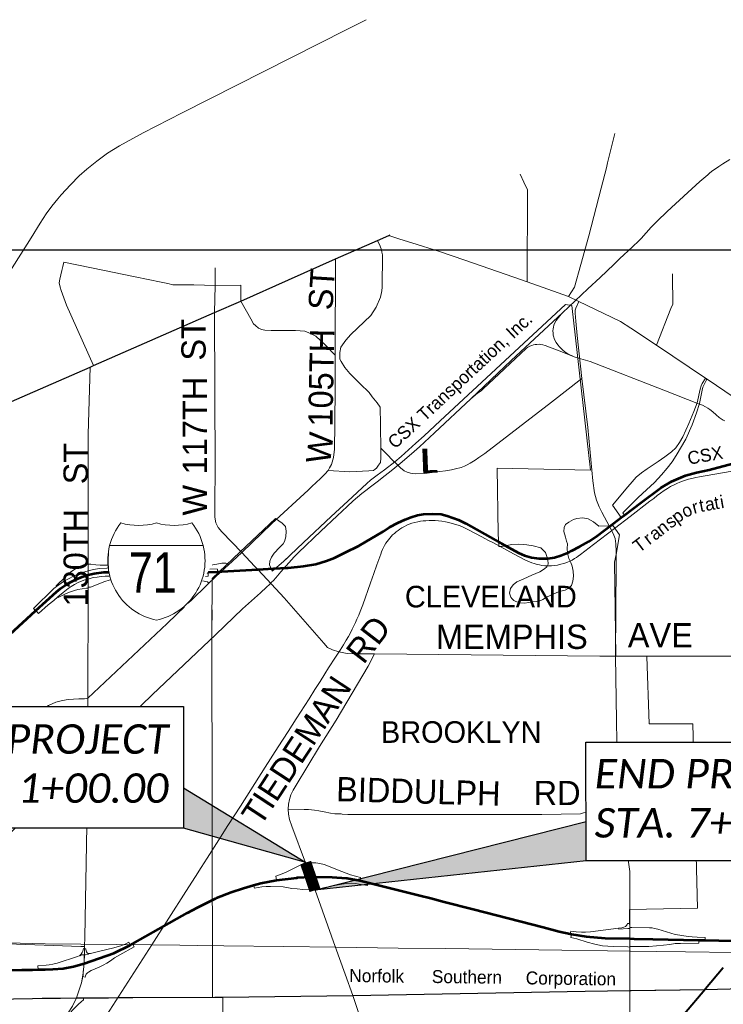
# Model space of a CAD drawing. Header units: feet. Extents: x 92 to 141.3, y -5 to 23.6.
# Tile 3 of 256: x 95.2 to 98.5, y 5.7 to 10.4. Entities that reach past the tile are written whole.
import ezdxf
from ezdxf.enums import TextEntityAlignment as Align

# ---------------------------------------------------------------- set-up
doc = ezdxf.new("R2010")
doc.units = ezdxf.units.FT
doc.header["$MEASUREMENT"] = 0
doc.set_wipeout_variables(frame=1)
doc.linetypes.add('CUY - Design$0$DGN1', pattern=[2231.760665, 0, -2231.760665])
doc.linetypes.add('CUY - Design$0$DGN3', pattern=[4463.52133, 2975.680887, -1487.840443])
doc.layers.add('0_Mview', color=7, linetype='Continuous', plot=False)
for name, color, linetype, lineweight in [('CUY - Design$0$GM_X_City_Street', 7, 'Continuous', 0), ('CUY - Design$0$GM_X_Corporation', 7, 'CUY - Design$0$DGN1', 13), ('CUY - Design$0$GM_X_Corporation_Text', 7, 'Continuous', 13), ('CUY - Design$0$GM_X_Interchange_Ramps', 1, 'Continuous', 13), ('CUY - Design$0$GM_X_Interstate_Route', 1, 'Continuous', 53), ('CUY - Design$0$GM_X_Rail_Line', 7, 'Continuous', 13), ('CUY - Design$0$GM_X_Rail_Line_Text', 7, 'Continuous', 0), ('CUY - Design$0$GM_X_State_Route', 1, 'Continuous', 30), ('CUY - Design$0$GM_X_US_Route', 1, 'Continuous', 40)]:
    doc.layers.add(name, color=color, linetype=linetype, lineweight=lineweight)
doc.layers.add('CUY - Design$0$GM_X_Interstate_Location', color=7, linetype='Continuous', lineweight=13, plot=False)
doc.layers.add('CUY - Design$0$GM_X_State_Location', color=7, linetype='Continuous', lineweight=13, plot=False)
for name, color, linetype in [('GM_X_City_Street', 251, 'Continuous'), ('SH_Data', 7, 'Continuous'), ('SH_Text', 7, 'Continuous'), ('TX_P_20', 7, 'Continuous'), ('TX_X_20', 7, 'Continuous')]:
    doc.layers.add(name, color=color, linetype=linetype)
doc.styles.add('CUY - Design$0$Styledgn000', font='dgn000.shx')
doc.styles.add('CUY - Design$0$Styledgn030', font='dgn030.shx')
doc.styles.add('P_Slanted_Normal', font='calibrii.ttf', dxfattribs={"height": 0.14})

msp = doc.modelspace()

# ---------------------------------------------------------------- hatches: boundary and pattern name
at = {"layer": 'SH_Text'}
h = msp.add_hatch(color=256, dxfattribs=at)
h.dxf.hatch_style = 1
h.paths.add_polyline_path([(95.9405, 6.7275), (96.5223, 6.3712), (95.9405, 6.5343)])
h = msp.add_hatch(color=256, dxfattribs=at)
h.dxf.hatch_style = 1
h.paths.add_polyline_path([(97.8563, 6.3801), (96.5666, 6.2394), (97.8563, 6.5673)])

# ---------------------------------------------------------------- linework, layer by layer
at = {"layer": '0_Mview', "color": 2}
msp.add_lwpolyline([(93.1671, 9.2858), (100.1616, 9.2858), (100.1616, 3.1651), (93.1671, 3.1651)], close=True, dxfattribs=at)
at = {"layer": 'CUY - Design$0$GM_X_City_Street', "flags": 128}
for points in [[(97.7721, 9.0643), (97.8012, 9.1082), (97.8311, 9.2163), (97.8688, 9.3534), (97.9285, 9.5798), (97.9532, 9.6758), (97.959, 9.6996), (97.9928, 9.8398)], [(97.5764, 9.1349), (97.578, 9.5716), (97.5595, 9.6089), (97.5432, 9.6457)], [(96.6846, 8.7778), (96.6841, 8.7973), (96.6901, 8.8238), (96.7132, 8.8571), (96.7366, 8.8836), (96.8327, 8.9734), (96.8574, 9.0136), (96.8779, 9.061), (96.8845, 9.0915), (96.8867, 9.109), (96.8871, 9.2619), (96.8849, 9.2753), (96.8832, 9.286), (96.8765, 9.3037), (96.8638, 9.3313)], [(96.918, 9.3552), (96.9374, 9.3479), (96.971, 9.3366), (97.0276, 9.3197), (97.1597, 9.2778), (97.2799, 9.2376), (97.5123, 9.1567), (97.5764, 9.1349), (97.7721, 9.0643)], [(95.3596, 9.0926), (95.3593, 9.0936), (95.3536, 9.1095), (95.35, 9.1301), (95.3525, 9.1466), (95.3568, 9.168), (95.3614, 9.1886), (95.3672, 9.2071), (95.3709, 9.2284)], [(95.3709, 9.2284), (95.5026, 9.2016), (95.7114, 9.1575), (95.8355, 9.1319), (95.8663, 9.126), (95.891, 9.1197), (95.9897, 9.1193), (96.0916, 9.1174)], [(96.6631, 8.7854), (96.6649, 9.2443)], [(96.0889, 8.989), (96.0916, 9.1174), (96.0911, 9.2003)], [(98.1914, 8.8332), (98.2599, 9.0067), (98.269, 9.0278), (98.2682, 9.1633), (98.2684, 9.172)], [(95.5131, 8.736), (95.3844, 9.0236), (95.3596, 9.0926)], [(96.0916, 9.1174), (96.2139, 9.1189), (96.2139, 9.1156)], [(96.2139, 9.1156), (96.213, 9.0423)], [(96.213, 9.0423), (96.2607, 8.9581), (96.2748, 8.9349), (96.2835, 8.9269), (96.2983, 8.9143), (96.3023, 8.9122)], [(97.7721, 9.0643), (97.7721, 9.0643), (97.8214, 9.0414), (97.898, 9.0045)], [(97.9995, 7.7948), (97.9999, 7.8506), (97.9983, 7.8873), (97.9941, 7.9131), (97.985, 7.9372), (97.9683, 7.9705), (97.932, 8.0377), (97.9192, 8.0637), (97.9055, 8.096), (97.8962, 8.1304), (97.8892, 8.1873), (97.8645, 8.4412), (97.8366, 8.675), (97.8142, 8.8794), (97.8074, 8.9474), (97.805, 8.9856), (97.805, 8.9991), (97.807, 9.0083), (97.8214, 9.0414)], [(97.898, 9.0045), (98.0198, 8.9457), (98.0693, 8.9136), (98.1914, 8.8332), (98.4248, 8.6765), (98.4323, 8.6715), (98.7291, 8.4695), (98.755, 8.4554), (98.7779, 8.4466), (98.8632, 8.4196)], [(96.218, 7.8458), (96.1234, 7.9446), (96.1054, 7.9656), (96.0945, 7.9873), (96.0904, 8.0147), (96.0904, 8.0845), (96.0912, 8.2437), (96.0889, 8.989)], [(96.3023, 8.9122), (96.3115, 8.9075), (96.3283, 8.9041), (96.3586, 8.9021), (96.4181, 8.903), (96.4745, 8.9026), (96.5189, 8.8994), (96.5378, 8.8917), (96.571, 8.8758), (96.6151, 8.8346), (96.6631, 8.7854)], [(96.6609, 8.4574), (96.6628, 8.6332), (96.6631, 8.7854)], [(96.8782, 8.4547), (96.8765, 8.5372), (96.8629, 8.5593), (96.8392, 8.587), (96.8245, 8.6081), (96.7823, 8.6487), (96.7324, 8.6979), (96.7089, 8.7268), (96.6905, 8.755), (96.6854, 8.7661), (96.6846, 8.7777), (96.6846, 8.7778)], [(95.4879, 7.7409), (95.4879, 7.7596), (95.4879, 7.7918), (95.488, 8.409), (95.4962, 8.7287)], [(97.6912, 8.5623), (97.8366, 8.675)], [(96.956, 8.2668), (96.9741, 8.249), (96.9908, 8.2356), (97.0049, 8.2284), (97.0218, 8.2232), (97.0427, 8.2203), (97.0872, 8.2228), (97.1609, 8.232), (97.1872, 8.2355), (97.2162, 8.2397), (97.2347, 8.2441), (97.2618, 8.2503), (97.2781, 8.2576), (97.2899, 8.2639), (97.3055, 8.2716), (97.3287, 8.286), (97.3466, 8.2977), (97.3751, 8.3172), (97.6912, 8.5623)], [(96.6361, 8.2496), (96.6444, 8.2647), (96.6541, 8.2992), (96.6596, 8.3376), (96.6609, 8.4574)], [(96.8791, 8.3589), (96.8788, 8.4286), (96.8783, 8.4514), (96.8782, 8.4547)], [(96.8588, 8.2477), (96.8598, 8.2485), (96.8689, 8.2616), (96.8776, 8.2748), (96.8793, 8.295), (96.8791, 8.3429), (96.8791, 8.3536), (96.8791, 8.3589)], [(96.8791, 8.3429), (96.91, 8.3129), (96.9361, 8.2862), (96.9551, 8.2676), (96.956, 8.2668)], [(96.5334, 8.1437), (96.5513, 8.1603), (96.5932, 8.1992), (96.613, 8.2198), (96.6286, 8.2359), (96.6361, 8.2496)], [(96.6286, 8.2359), (96.7328, 8.2309), (96.8227, 8.235), (96.8457, 8.237), (96.8523, 8.2424), (96.8588, 8.2477)], [(96.218, 7.8458), (96.3607, 7.9839), (96.5334, 8.1437)], [(96.12, 7.7557), (96.1543, 7.7873), (96.1941, 7.8239)], [(96.1941, 7.8239), (96.218, 7.8458)], [(96.218, 7.8458), (96.2788, 7.7821)], [(96.2788, 7.7821), (96.2943, 7.7658), (96.3165, 7.7419)], [(98.0641, 6.0091), (98.0641, 6.0097), (98.0642, 6.0575), (98.0642, 6.062), (98.0643, 6.0812), (98.065, 6.3287), (98.0571, 6.3841), (98.0342, 6.4706), (98.013, 6.5559), (98.0095, 6.5752), (98.0077, 6.6058), (98.0072, 6.6399), (97.9967, 7.3528), (97.9995, 7.7948)], [(95.4816, 6.6598), (95.4852, 7.1539), (95.4877, 7.6768), (95.4877, 7.6821), (95.4879, 7.7203), (95.4879, 7.7409)], [(96.0867, 7.7238), (96.12, 7.7557)], [(96.3165, 7.7419), (96.339, 7.7177)], [(96.0375, 7.6767), (96.0617, 7.6999), (96.0867, 7.7238)], [(96.339, 7.7177), (96.4193, 7.6314), (96.6089, 7.4147), (96.626, 7.3951), (96.6498, 7.3835), (96.6802, 7.3735), (96.7197, 7.366), (96.7638, 7.3641), (96.85, 7.3645), (97.9212, 7.3538), (97.9217, 7.3538)], [(95.4852, 7.1539), (95.8629, 7.5093), (96.0375, 7.6767)], [(96.7097, 5.8406), (96.663, 5.9721), (96.5673, 6.2399), (96.5655, 6.2449), (96.5448, 6.3029), (96.5238, 6.3651), (96.5221, 6.3701), (96.4561, 6.5443), (96.445, 6.577), (96.4402, 6.6013), (96.4395, 6.6256), (96.4408, 6.6485), (96.445, 6.6711), (96.4524, 6.6933), (96.4624, 6.7155), (96.4772, 6.7391), (96.5887, 6.9241), (96.6673, 7.0489), (96.8199, 7.3059), (96.85, 7.3645)], [(97.9217, 7.3538), (97.9967, 7.3528)], [(97.9967, 7.3528), (98.0829, 7.3528), (98.0829, 7.3528)], [(98.0829, 7.3528), (98.6753, 7.353), (98.8549, 7.3531)], [(94.9582, 6.8495), (94.9714, 6.851), (94.9949, 6.858), (95.0142, 6.8664), (95.0374, 6.8801), (95.063, 6.8958), (95.0764, 6.9047), (95.0914, 6.9162), (95.1018, 6.9256), (95.1212, 6.9474), (95.1423, 6.9716), (95.1589, 6.9946), (95.1775, 7.0172), (95.1919, 7.0334), (95.2195, 7.0592), (95.2614, 7.0946), (95.2994, 7.1189), (95.3332, 7.1338), (95.3653, 7.1423), (95.3916, 7.1466), (95.4436, 7.1501), (95.4702, 7.1509), (95.4852, 7.1539)], [(95.4704, 5.9725), (95.4717, 6.0161), (95.4808, 6.5459), (95.4816, 6.6598)], [(96.4395, 6.6256), (96.5149, 6.6242)], [(96.5149, 6.6242), (96.5355, 6.6238), (96.5646, 6.6206), (96.5846, 6.6175), (96.6102, 6.6124), (96.6403, 6.6058), (96.6613, 6.604), (96.6907, 6.6026), (96.6965, 6.6022)], [(96.6965, 6.6022), (96.7222, 6.6008), (96.8443, 6.6003), (96.9907, 6.5994), (97.1634, 6.6003), (97.6459, 6.6004), (97.8299, 6.6039), (97.8697, 6.6157), (97.9001, 6.626), (97.9315, 6.633), (97.9595, 6.6359), (98.0072, 6.6399)], [(98.0072, 6.6399), (98.2737, 6.6436), (98.3857, 6.6436)], [(98.3857, 6.6436), (98.4488, 6.6436), (98.5932, 6.6379), (98.617, 6.6353), (98.6336, 6.627), (98.6452, 6.6212), (98.6633, 6.6209), (98.9025, 6.6193), (99.1478, 6.6176)], [(98.0641, 5.9043), (98.0641, 5.9696), (98.0641, 5.9728), (98.0641, 6.0091)], [(95.4682, 5.898), (95.4692, 5.9329), (95.4701, 5.9617), (95.4704, 5.9725)], [(98.0642, 5.7629), (98.0641, 5.9043)], [(95.4643, 5.8516), (95.4654, 5.8632)], [(95.4654, 5.8632), (95.468, 5.8916), (95.4682, 5.898)], [(95.4312, 5.728), (95.4553, 5.7995), (95.4613, 5.8286), (95.463, 5.8372), (95.4643, 5.8516)], [(96.746, 5.7382), (96.7097, 5.8406)], [(98.0654, 5.3485), (98.0642, 5.7629)], [(95.3779, 5.6399), (95.3925, 5.656), (95.4129, 5.6881), (95.4312, 5.728)], [(96.1265, 5.4387), (96.1285, 5.7309)], [(96.7489, 4.7239), (96.7446, 4.8581), (96.7427, 4.947), (96.7498, 4.981), (96.8027, 5.1126), (96.8126, 5.1416), (96.8191, 5.1659), (96.8208, 5.1894), (96.8197, 5.24), (96.8127, 5.4751), (96.8084, 5.5245), (96.7869, 5.6205), (96.746, 5.7382)]]:
    msp.add_lwpolyline(points, dxfattribs=at)
at = {"layer": 'CUY - Design$0$GM_X_Corporation', "linetype": 'CUY - Design$0$DGN3', "flags": 128}
msp.add_lwpolyline([(101.2626, 6.2855), (101.2668, 6.1065), (101.1158, 6.0573), (101.2438, 5.9839), (101.0823, 5.9219), (100.9523, 5.8706), (100.8864, 5.8485), (100.8203, 5.8458), (100.2812, 5.8266), (99.4306, 5.7932), (98.7228, 5.7751), (98.4213, 5.7681), (98.0642, 5.7629), (98.0647, 6.0019), (98.0626, 6.1473), (98.3867, 6.1537), (98.3641, 7.0307), (98.1566, 7.0314), (98.1452, 7.351), (97.9981, 7.3528), (97.9919, 7.8012), (97.9989, 7.8368), (98.0147, 7.9302), (97.9846, 7.9732), (97.9175, 7.9725), (97.8917, 7.992), (97.8656, 8.0066), (97.8396, 8.0117), (97.8121, 8.0081), (97.7965, 8.0038), (97.7736, 7.9908), (97.7585, 7.9799), (97.7516, 7.9654), (97.7502, 7.9468), (97.7579, 7.9197), (97.7626, 7.8999), (97.7673, 7.8876), (97.7663, 7.8657), (97.7682, 7.8434), (97.7747, 7.8179), (97.7831, 7.7982), (97.7895, 7.7809), (97.7947, 7.7575), (97.7962, 7.7336), (97.7936, 7.7108), (97.7868, 7.6893), (97.7742, 7.6768), (97.7562, 7.6671), (97.736, 7.6624), (97.7168, 7.6564), (97.7004, 7.648), (97.6688, 7.634), (97.65, 7.6235), (97.6336, 7.6151), (97.6209, 7.6133), (97.6032, 7.6119), (97.5831, 7.6079), (97.5654, 7.6057), (97.5406, 7.6075), (97.5229, 7.6131), (97.5133, 7.6183), (97.5038, 7.6269), (97.4988, 7.6343), (97.4971, 7.6388), (97.4919, 7.6532), (97.4971, 7.6747), (97.51, 7.693), (97.5268, 7.7064), (97.5608, 7.7216), (97.5981, 7.7385), (97.6366, 7.755), (97.6587, 7.7692), (97.6693, 7.7776), (97.6761, 7.7917), (97.6742, 7.8131), (97.6627, 7.8473), (97.6419, 7.8685), (97.6052, 7.878), (97.5742, 7.8822), (97.5569, 7.8853), (97.533, 7.8859), (97.5038, 7.884), (97.4799, 7.8804), (97.4553, 7.8752), (97.4413, 7.8755), (97.4385, 7.9369), (97.4334, 8.248), (97.8771, 8.239), (97.7889, 9.0212), (97.7592, 9.0267), (97.1616, 8.4735), (97.086, 8.4019), (97.0471, 8.3673), (97.0123, 8.3353), (96.9763, 8.3032), (96.9471, 8.2774), (96.8972, 8.2397), (96.8627, 8.2151), (96.8306, 8.1906), (96.8132, 8.1749), (96.7222, 8.0906), (96.6433, 8.0173), (96.5114, 7.8938), (96.4164, 7.8036), (96.3621, 7.7572), (96.3495, 7.7878), (96.3513, 7.8048), (96.3604, 7.8244), (96.3728, 7.8432), (96.3978, 7.8696), (96.4151, 7.8881), (96.4211, 7.899), (96.4277, 7.9214), (96.43, 7.9478), (96.4267, 7.9696), (96.4108, 7.9866), (96.379, 8.0079), (96.2083, 7.8477), (96.0773, 7.723), (96.0764, 7.4744), (96.0786, 5.7308), (95.6277, 5.7288), (95.5201, 5.728), (95.4312, 5.728), (95.4553, 5.7995), (95.4638, 5.8473), (95.468, 5.8916), (95.4704, 5.972), (95.4529, 5.9726), (94.8602, 5.9933), (94.8137, 5.995), (94.7826, 5.9947), (94.7573, 5.9933), (94.7386, 5.9915), (94.7161, 5.9886), (94.6848, 5.9829), (94.6653, 5.9785), (94.6492, 5.9743), (94.6261, 5.9674), (94.598, 5.9575), (94.5735, 5.9475), (94.5479, 5.9357), (94.5202, 5.921), (94.4949, 5.9059), (94.4718, 5.8904), (94.4057, 5.8252), (94.3185, 5.8253), (94.3149, 5.8321), (94.0774, 5.8356), (94.0591, 5.8219), (93.5586, 5.8358), (93.4125, 5.8255), (93.1276, 5.8393), (92.996, 5.8325), (92.9568, 5.7612)], dxfattribs=at)
at = {"layer": 'CUY - Design$0$GM_X_Corporation', "flags": 128}
for points in [[(96.3621, 7.7572), (96.4164, 7.8036), (96.5114, 7.8938), (96.6433, 8.0173), (96.7222, 8.0906), (96.8132, 8.1749), (96.8306, 8.1906), (96.8627, 8.2151), (96.8972, 8.2397), (96.9471, 8.2774), (96.9763, 8.3032), (97.0123, 8.3353), (97.0471, 8.3673), (97.086, 8.4019), (97.1616, 8.4735), (97.7592, 9.0267), (97.7889, 9.0212), (97.8771, 8.239), (97.4334, 8.248), (97.4385, 7.9369), (97.4413, 7.8755), (97.4553, 7.8752), (97.4799, 7.8804), (97.5038, 7.884), (97.533, 7.8859), (97.5569, 7.8853), (97.5742, 7.8822), (97.6052, 7.878), (97.6419, 7.8685), (97.6627, 7.8473), (97.6742, 7.8131), (97.6761, 7.7917), (97.6693, 7.7776), (97.6587, 7.7692), (97.6366, 7.755), (97.5981, 7.7385), (97.5608, 7.7216), (97.5268, 7.7064), (97.51, 7.693), (97.4971, 7.6747), (97.4919, 7.6532), (97.4971, 7.6388), (97.4988, 7.6343), (97.5038, 7.6269), (97.5133, 7.6183), (97.5229, 7.6131), (97.5406, 7.6075), (97.5654, 7.6057), (97.5831, 7.6079), (97.6032, 7.6119), (97.6209, 7.6133), (97.6336, 7.6151), (97.65, 7.6235), (97.6688, 7.634), (97.7004, 7.648), (97.7168, 7.6564), (97.736, 7.6624), (97.7562, 7.6671), (97.7742, 7.6768), (97.7868, 7.6893), (97.7936, 7.7108), (97.7962, 7.7336), (97.7947, 7.7575), (97.7895, 7.7809), (97.7831, 7.7982), (97.7747, 7.8179), (97.7682, 7.8434), (97.7663, 7.8657), (97.7673, 7.8876), (97.7626, 7.8999), (97.7579, 7.9197), (97.7502, 7.9468), (97.7516, 7.9654), (97.7585, 7.9799), (97.7736, 7.9908), (97.7965, 8.0038), (97.8121, 8.0081), (97.8396, 8.0117), (97.8656, 8.0066), (97.8917, 7.992), (97.9175, 7.9725), (97.9846, 7.9732), (98.0147, 7.9302), (97.9989, 7.8368), (97.9919, 7.8012), (97.9981, 7.3528), (98.1452, 7.351), (98.1566, 7.0314), (98.3641, 7.0307), (98.3867, 6.1537), (98.0626, 6.1473), (98.0647, 6.0019), (98.0642, 5.7629), (96.746, 5.7382), (96.1285, 5.7309), (96.0786, 5.7308), (96.0764, 7.4744), (96.3621, 7.7572)], [(96.0764, 7.4744), (96.0773, 7.723), (96.2083, 7.8477), (96.379, 8.0079), (96.4108, 7.9866), (96.4267, 7.9696), (96.43, 7.9478), (96.4277, 7.9214), (96.4211, 7.899), (96.4151, 7.8881), (96.3978, 7.8696), (96.3728, 7.8432), (96.3604, 7.8244), (96.3513, 7.8048), (96.3495, 7.7878), (96.3621, 7.7572), (96.0764, 7.4744)]]:
    msp.add_lwpolyline(points, dxfattribs=at)
at = {"layer": 'CUY - Design$0$GM_X_Interchange_Ramps', "flags": 128}
for points in [[(98.4248, 8.6765), (98.4223, 8.6728), (98.4091, 8.6506), (98.4033, 8.6388), (98.3985, 8.623), (98.3852, 8.5578), (98.3694, 8.5177), (98.3453, 8.4599), (98.3165, 8.3963), (98.3011, 8.3702), (98.2834, 8.345), (98.2631, 8.3256), (98.2312, 8.3015), (98.1998, 8.2799), (98.1466, 8.2445), (98.1202, 8.2258), (98.0952, 8.2056), (98.0751, 8.1827), (98.055, 8.1591), (97.9829, 8.0719), (98.023, 8.0123)], [(98.0388, 8.0244), (98.0319, 8.0347), (98.1049, 8.1078), (98.1441, 8.1439), (98.1819, 8.18), (98.2145, 8.2153), (98.2426, 8.2476), (98.2653, 8.2784), (98.2857, 8.3077), (98.3315, 8.3861), (98.3614, 8.4533), (98.3817, 8.5117), (98.3963, 8.5554), (98.4083, 8.6188), (98.4123, 8.6336), (98.4178, 8.6456), (98.4295, 8.6674), (98.4323, 8.6715)], [(96.1026, 7.7547), (96.1024, 7.7677), (96.0238, 7.769), (95.9552, 7.774), (95.9093, 7.7773), (95.9057, 7.7776), (95.861, 7.7811), (95.8217, 7.7825), (95.7214, 7.7836), (95.6801, 7.7821), (95.678, 7.7819), (95.6256, 7.777), (95.5768, 7.7723), (95.5408, 7.7699), (95.5132, 7.7654), (95.4879, 7.7596), (95.4501, 7.7481), (95.4182, 7.7347), (95.3934, 7.7217), (95.3701, 7.7082), (95.3477, 7.6928), (95.3375, 7.6849), (95.3247, 7.6751), (95.2271, 7.5799), (95.2371, 7.5685)], [(95.4879, 7.7918), (95.4799, 7.7918), (95.4652, 7.7882), (95.4509, 7.7822), (95.4352, 7.7738), (95.4185, 7.7641), (95.4032, 7.7529), (95.3798, 7.7309), (95.3353, 7.6877), (95.3375, 7.6849)], [(95.678, 7.7819), (95.6778, 7.7845), (95.602, 7.7858), (95.5452, 7.7869), (95.5244, 7.7881), (95.4993, 7.7916), (95.4879, 7.7918)], [(96.1543, 7.7873), (96.1482, 7.7937), (96.1421, 7.7952), (96.1345, 7.7957), (96.1231, 7.7954), (96.0999, 7.7914), (96.0799, 7.7883), (96.0595, 7.7861), (96.0349, 7.7835), (96.0098, 7.7829), (95.9823, 7.7827), (95.906, 7.7821), (95.9057, 7.7776)], [(95.2387, 7.57), (95.2509, 7.5562), (95.2978, 7.5978), (95.3239, 7.6185), (95.3432, 7.6349), (95.3686, 7.6565), (95.3923, 7.6754), (95.407, 7.6854), (95.4226, 7.6948), (95.443, 7.7048), (95.4723, 7.7157), (95.4879, 7.7203), (95.5107, 7.727), (95.5306, 7.7299), (95.5491, 7.7323), (95.5675, 7.7337), (95.5869, 7.7337), (95.612, 7.7308), (95.6447, 7.7285), (95.6831, 7.7252), (95.6935, 7.7239), (95.702, 7.7228), (95.7195, 7.7218), (95.8323, 7.7209), (95.84, 7.7215), (95.8664, 7.7237), (95.8891, 7.7266), (95.9142, 7.7294), (95.9488, 7.7308), (95.9928, 7.7313), (96.0582, 7.7342), (96.0579, 7.7526)], [(95.4877, 7.6821), (95.4984, 7.682), (95.5671, 7.7081), (95.5874, 7.7152), (95.6064, 7.7195), (95.6239, 7.7209), (95.6428, 7.7223), (95.693, 7.7204), (95.6935, 7.7239)], [(95.84, 7.7215), (95.8403, 7.718), (95.9781, 7.7171), (95.9985, 7.7166), (96.0146, 7.7147), (96.0312, 7.7124), (96.0553, 7.7067), (96.0617, 7.6999)], [(95.3432, 7.6349), (95.3454, 7.6323), (95.3663, 7.6441), (95.3824, 7.6517), (95.4027, 7.6598), (95.4216, 7.666), (95.4385, 7.6704), (95.4586, 7.6744), (95.479, 7.6768), (95.4877, 7.6768)], [(96.7801, 6.2855), (96.7824, 6.3003), (96.7348, 6.3133), (96.6937, 6.3293), (96.6109, 6.362), (96.59, 6.3669), (96.5705, 6.3704), (96.5548, 6.3707), (96.5422, 6.3702), (96.5322, 6.3683), (96.5238, 6.3651)], [(96.5221, 6.3701), (96.512, 6.3662), (96.4257, 6.3244), (96.4062, 6.3154), (96.3798, 6.3061), (96.383, 6.2869)], [(96.2748, 6.2635), (96.2781, 6.2498), (96.2955, 6.2534), (96.3138, 6.2559), (96.3338, 6.2569), (96.3554, 6.2576), (96.4149, 6.2552), (96.4563, 6.2485), (96.4814, 6.2458), (96.5091, 6.2436), (96.5425, 6.2415), (96.5497, 6.2413), (96.555, 6.2417), (96.5589, 6.2426), (96.5655, 6.2449)], [(96.5673, 6.2399), (96.5774, 6.2437), (96.6136, 6.2534), (96.6429, 6.2597), (96.6944, 6.2687), (96.7188, 6.2722), (96.7396, 6.2729), (96.757, 6.272), (96.8161, 6.2629), (96.8188, 6.2767)], [(98.0643, 6.0812), (98.0541, 6.0813), (98.0521, 6.0769), (98.0486, 6.0722), (98.0436, 6.0677), (98.0366, 6.0638), (98.0263, 6.0606), (98.011, 6.0587), (97.8775, 6.0414), (97.8534, 6.04), (97.835, 6.0396), (97.809, 6.0414), (97.7836, 6.0448), (97.7811, 6.0317)], [(98.0642, 6.0575), (98.0554, 6.0575), (98.0115, 6.0553), (98.011, 6.0587)], [(98.4232, 6.0018), (98.4232, 6.0154), (98.3851, 6.0163), (98.3614, 6.0181), (98.343, 6.0194), (98.3219, 6.0221), (98.3031, 6.0257), (98.2807, 6.0297), (98.1974, 6.0539), (98.1826, 6.0584), (98.1705, 6.0606), (98.1575, 6.0615), (98.0743, 6.062), (98.0642, 6.062)], [(97.7866, 6.0305), (97.7839, 6.0156), (97.8124, 6.0089), (97.8623, 5.9925), (97.8986, 5.9827), (97.9344, 5.975), (97.96, 5.9732), (97.9877, 5.9714), (98.0545, 5.9697), (98.0641, 5.9696)], [(98.0641, 5.9728), (98.0787, 5.9728), (98.1253, 5.9719), (98.1548, 5.9728), (98.1907, 5.9746), (98.2247, 5.9786), (98.2543, 5.9822), (98.2798, 5.9858), (98.3049, 5.9867), (98.3927, 5.9876), (98.3929, 6.0025)], [(95.4701, 5.9617), (95.4658, 5.9618), (95.4622, 5.9503), (95.4593, 5.9435), (95.4545, 5.9359), (95.4512, 5.9322), (95.448, 5.93), (95.4452, 5.9281), (95.4374, 5.9244), (95.3399, 5.8925), (95.3192, 5.8874), (95.3021, 5.8847), (95.2882, 5.8833), (95.2485, 5.8805), (95.2491, 5.8623)], [(95.4613, 5.8286), (95.4725, 5.8255), (95.4748, 5.8329), (95.4785, 5.8403), (95.4836, 5.8463), (95.4896, 5.8505), (95.5021, 5.8574), (95.5395, 5.8745), (95.5589, 5.8837), (95.5759, 5.893), (95.593, 5.9036), (95.6129, 5.9179), (95.6383, 5.9327), (95.7057, 5.9701), (95.6991, 5.9851)], [(95.6866, 5.9789), (95.6808, 5.9919), (95.6665, 5.9845), (95.6475, 5.9771), (95.6097, 5.9664), (95.5358, 5.9484), (95.4988, 5.9387), (95.4942, 5.9381), (95.4896, 5.9387), (95.4865, 5.9398), (95.483, 5.9421), (95.4794, 5.9461), (95.4776, 5.9521), (95.4761, 5.9617), (95.4701, 5.9617)], [(95.4692, 5.9329), (95.4644, 5.933), (95.4586, 5.9318), (95.4531, 5.9301), (95.4494, 5.9281), (95.448, 5.93)], [(95.4896, 5.9387), (95.4882, 5.9359), (95.482, 5.9348), (95.474, 5.9329), (95.4692, 5.9329)], [(95.3925, 5.656), (95.3975, 5.6515), (95.4211, 5.6772), (95.4413, 5.6971), (95.4544, 5.7092), (95.4657, 5.7188), (95.4658, 5.7281)]]:
    msp.add_lwpolyline(points, dxfattribs=at)
at = {"layer": 'CUY - Design$0$GM_X_Interstate_Route', "flags": 128}
for points in [[(98.3811, 8.2268), (98.3825, 8.2272), (98.4423, 8.2402), (98.5543, 8.2692), (98.5545, 8.2693)], [(97.9425, 7.9511), (97.9683, 7.9705), (98.023, 8.0123), (98.0388, 8.0244), (98.1178, 8.0847), (98.2117, 8.1549), (98.2624, 8.1846), (98.3297, 8.2136), (98.3811, 8.2268)], [(96.4341, 7.774), (96.4385, 7.7743), (96.5118, 7.7809), (96.5705, 7.7914), (96.6212, 7.8063), (96.6602, 7.8215), (96.7106, 7.8463), (96.7747, 7.8787), (96.8908, 7.9471), (96.9219, 7.9664), (96.9601, 7.9879), (96.995, 8.0041), (97.0236, 8.0143), (97.0541, 8.0239), (97.0828, 8.0292), (97.1242, 8.0311), (97.1664, 8.0284), (97.1951, 8.0215), (97.2502, 8.0018), (97.2653, 7.9941)], [(97.2653, 7.9941), (97.2845, 7.9843), (97.4254, 7.9051)], [(97.7874, 7.8542), (97.8275, 7.8752), (97.8688, 7.8996), (97.9091, 7.926), (97.9425, 7.9511)], [(97.4254, 7.9051), (97.4257, 7.9049), (97.4538, 7.8896)], [(97.4538, 7.8896), (97.5348, 7.8454), (97.5634, 7.8325), (97.5962, 7.8231), (97.6213, 7.8196)], [(97.6643, 7.8182), (97.6759, 7.8182), (97.7057, 7.8231), (97.7359, 7.8325), (97.7755, 7.848), (97.7874, 7.8542)], [(97.6213, 7.8196), (97.6317, 7.8182), (97.6643, 7.8182)], [(95.1164, 7.4579), (95.2371, 7.5685), (95.2387, 7.57), (95.337, 7.6601), (95.3561, 7.6757), (95.3766, 7.6903), (95.3971, 7.7027), (95.4285, 7.7183), (95.4583, 7.731), (95.4879, 7.7409)], [(95.4879, 7.7409), (95.516, 7.7463), (95.5627, 7.7527), (95.6126, 7.7536), (95.8459, 7.75), (96.0046, 7.75), (96.0579, 7.7526), (96.1026, 7.7547), (96.12, 7.7557), (96.1228, 7.7559)], [(96.1228, 7.7559), (96.2943, 7.7658)], [(96.2943, 7.7658), (96.3696, 7.7702)], [(96.3696, 7.7702), (96.4341, 7.774)], [(96.0928, 6.2012), (96.0978, 6.2037), (96.168, 6.2309), (96.2272, 6.2502), (96.2748, 6.2635), (96.3088, 6.2729), (96.383, 6.2869), (96.4798, 6.2995)], [(96.4798, 6.2995), (96.4835, 6.3), (96.5448, 6.3029), (96.6479, 6.3019), (96.7166, 6.2968)], [(96.7166, 6.2968), (96.7197, 6.2965), (96.7801, 6.2855), (96.8188, 6.2767), (97.0658, 6.2143)], [(95.9603, 6.1316), (96.0081, 6.1583), (96.0928, 6.2012)], [(97.0658, 6.2143), (97.1173, 6.2013), (97.1815, 6.1851)], [(97.1815, 6.1851), (97.3198, 6.1501), (97.6523, 6.0635)], [(95.468, 5.8916), (95.6092, 5.9406), (95.6866, 5.9789), (95.6991, 5.9851), (95.8225, 6.0546), (95.9603, 6.1316)], [(97.6523, 6.0635), (97.7291, 6.0435), (97.7811, 6.0317)], [(97.7811, 6.0317), (97.7866, 6.0305), (97.8567, 6.0193), (97.9478, 6.0117), (98.0641, 6.0097)], [(98.0641, 6.0097), (98.086, 6.0092)], [(98.086, 6.0092), (98.1737, 6.0073)], [(98.1737, 6.0073), (98.3929, 6.0025), (98.4232, 6.0018), (98.5524, 5.9989)], [(94.8726, 5.8592), (94.9339, 5.8591), (95.0147, 5.8585), (95.0617, 5.8587), (95.1157, 5.8589), (95.1714, 5.8603), (95.2229, 5.8614), (95.2491, 5.8623), (95.2824, 5.863)], [(95.2824, 5.863), (95.3193, 5.8638), (95.368, 5.8681), (95.4174, 5.8777), (95.468, 5.8916)]]:
    msp.add_lwpolyline(points, dxfattribs=at)
at = {"layer": 'CUY - Design$0$GM_X_Rail_Line', "flags": 128}
for points in [[(94.6381, 8.4063), (94.9546, 8.9289), (95.1362, 9.2175), (95.2162, 9.3443), (95.2597, 9.4135), (95.287, 9.4584), (95.3139, 9.4948), (95.3424, 9.5294), (95.359, 9.548), (95.4029, 9.5949), (95.4449, 9.6385), (95.4803, 9.6702), (95.5291, 9.7079), (95.5796, 9.7468), (95.637, 9.7819), (95.7492, 9.8435), (95.9354, 9.9378), (96.7153, 10.3336), (96.8094, 10.3813)], [(97.7442, 8.9868), (97.8651, 9.1007), (97.9227, 9.1551), (97.9879, 9.2168), (98.017, 9.2446), (98.0358, 9.2624), (98.0768, 9.3011), (98.107, 9.33), (98.1182, 9.3411), (98.1659, 9.3937), (98.1953, 9.4229), (98.2426, 9.4684), (98.3405, 9.56), (98.397, 9.6122), (98.435, 9.6437), (98.446, 9.6532), (98.4598, 9.6632), (98.4724, 9.6723), (98.4878, 9.6828), (98.5076, 9.6957), (98.5409, 9.7155)], [(97.3078, 8.578), (97.5004, 8.7605), (97.7442, 8.9868)], [(97.7442, 8.9868), (97.7384, 8.9797), (97.725, 8.9641), (97.714, 8.9497), (97.7082, 8.939), (97.7035, 8.9278), (97.7007, 8.9187), (97.6996, 8.9102), (97.6988, 8.9007), (97.6992, 8.8898), (97.7005, 8.8803), (97.7025, 8.8716), (97.7047, 8.8646), (97.7081, 8.856), (97.7134, 8.8461), (97.7214, 8.8351), (97.7305, 8.8248), (97.7383, 8.8166), (97.7457, 8.8095), (97.7558, 8.8004), (97.7689, 8.7917), (97.8004, 8.7776)], [(97.3078, 8.578), (97.3404, 8.6038), (97.3573, 8.6164), (97.3663, 8.6245), (97.5707, 8.8177), (97.5795, 8.8237), (97.5888, 8.828), (97.5984, 8.8318), (97.6064, 8.8342), (97.6137, 8.8357), (97.622, 8.8367), (97.6328, 8.8369), (97.6412, 8.8362), (97.6506, 8.8345), (97.6617, 8.8314), (97.7492, 8.7975), (97.8004, 8.7776)], [(97.8004, 8.7776), (97.8158, 8.7722), (97.8314, 8.7674), (97.8754, 8.7551), (98.2264, 8.6185), (98.3921, 8.5538), (98.4103, 8.5468), (98.4239, 8.5403), (98.4353, 8.5336), (98.4452, 8.5262), (98.4588, 8.5156), (98.4754, 8.5013), (98.49, 8.4893), (98.4994, 8.4826), (98.5086, 8.4768), (98.5168, 8.4723)], [(95.0413, 6.4418), (95.181, 6.5741), (95.3218, 6.7071), (95.3983, 6.7799), (95.484, 6.8647), (95.638, 7.0209), (95.7917, 7.1695), (96.0943, 7.4566), (96.2224, 7.578), (96.3071, 7.6544), (96.3365, 7.6821), (96.3506, 7.6949), (96.3586, 7.7031), (96.3687, 7.7137), (96.3796, 7.7261), (96.4042, 7.7545), (96.4419, 7.7969), (96.4678, 7.8255), (96.4875, 7.8468), (96.5948, 7.9481), (96.6714, 8.021), (96.7191, 8.0659), (96.749, 8.0926), (96.7682, 8.109), (96.7898, 8.1272), (96.8088, 8.1417), (96.8302, 8.1586), (96.8683, 8.188), (96.8948, 8.2073), (96.9209, 8.2282), (96.9724, 8.2693), (97.0263, 8.3154), (97.0646, 8.3498), (97.136, 8.4164), (97.3078, 8.578)], [(95.7901, 5.9803), (95.9522, 6.234), (95.9981, 6.3054), (96.0252, 6.3478), (96.0536, 6.3927), (96.1098, 6.4801), (96.1526, 6.548), (96.2115, 6.64), (96.3297, 6.8251), (96.3919, 6.9223), (96.4386, 6.9952), (96.4768, 7.0554), (96.5382, 7.1501), (96.5659, 7.1944), (96.5911, 7.2335), (96.6137, 7.2685), (96.6313, 7.2971), (96.6649, 7.3489), (96.6859, 7.3817), (96.7024, 7.4077), (96.7153, 7.4292), (96.7253, 7.4475), (96.735, 7.465), (96.7438, 7.4824), (96.7518, 7.4983), (96.7591, 7.5138), (96.766, 7.5286), (96.7746, 7.5487), (96.7818, 7.5658), (96.7941, 7.5969), (96.8312, 7.7023), (96.8467, 7.7469), (96.8609, 7.7872), (96.8792, 7.8386), (96.8834, 7.8503), (96.8879, 7.8606), (96.8926, 7.8704), (96.8975, 7.8795), (96.9042, 7.8902), (96.9096, 7.8982), (96.9156, 7.9069), (96.9223, 7.9147), (96.9295, 7.9229), (96.936, 7.9298), (96.9444, 7.9375), (96.9525, 7.9446), (96.9616, 7.9516), (96.9701, 7.9577), (96.98, 7.9639), (96.9921, 7.9707), (97.0029, 7.9763), (97.0153, 7.9816), (97.0276, 7.9858), (97.0416, 7.9898), (97.0561, 7.9928), (97.0685, 7.9952), (97.0806, 7.9966), (97.0947, 7.9977), (97.1103, 7.9986), (97.1253, 7.9984), (97.139, 7.998), (97.1547, 7.997), (97.1702, 7.995), (97.1878, 7.9921), (97.2041, 7.9889), (97.2195, 7.9848), (97.2366, 7.9798), (97.2523, 7.9745), (97.2645, 7.9698), (97.2774, 7.9642), (97.2938, 7.9566), (97.3599, 7.9212), (97.3753, 7.913), (97.3929, 7.9039), (97.4155, 7.8918), (97.5111, 7.8409), (97.5658, 7.8121), (97.5768, 7.8064), (97.587, 7.8017), (97.5981, 7.7975), (97.6101, 7.7934), (97.623, 7.7899), (97.6343, 7.7873), (97.6467, 7.7853), (97.6606, 7.7838), (97.6775, 7.7831), (97.6916, 7.7835), (97.7057, 7.7848), (97.7206, 7.7868), (97.7366, 7.7903), (97.7504, 7.794), (97.7652, 7.7995), (97.7785, 7.8051), (97.7897, 7.8108), (97.8011, 7.8172), (97.8103, 7.8231), (97.819, 7.8291), (97.8294, 7.8369), (97.8911, 7.884), (97.992, 7.9614), (98.0658, 8.018), (98.1604, 8.0905), (98.1782, 8.1042), (98.1951, 8.1172), (98.2113, 8.1294), (98.2287, 8.1418), (98.2437, 8.1517), (98.2583, 8.1601), (98.275, 8.1687), (98.2888, 8.1754), (98.3032, 8.1813), (98.3155, 8.1858), (98.3293, 8.1907), (98.3433, 8.1949), (98.3593, 8.1987), (98.3792, 8.2032), (98.3959, 8.206), (98.4955, 8.2235), (98.635, 8.2478)], [(94.9257, 5.9939), (95.2835, 5.985), (95.7901, 5.9803)], [(95.5767, 5.6467), (95.6339, 5.7365), (95.7901, 5.9803)], [(95.7901, 5.9803), (95.9239, 5.979), (96.0065, 5.9768), (96.1322, 5.9756), (96.4175, 5.9718), (96.665, 5.969), (96.963, 5.9649), (97.188, 5.9618), (97.6313, 5.9563), (98.0673, 5.95), (98.1905, 5.9485), (98.3288, 5.9469), (98.783, 5.9409)]]:
    msp.add_lwpolyline(points, dxfattribs=at)
at = {"layer": 'CUY - Design$0$GM_X_State_Route', "flags": 128}
for points in [[(96.0889, 8.989), (96.213, 9.0423), (96.4401, 9.144), (96.6649, 9.2443), (96.8638, 9.3313), (96.918, 9.3552), (96.9226, 9.3572)], [(94.7653, 8.4344), (94.8911, 8.4673), (94.9099, 8.4724), (94.9595, 8.4937), (95.0307, 8.5248), (95.1981, 8.5975), (95.4962, 8.7287), (95.5131, 8.736), (96.0889, 8.989)], [(97.8519, 5.7589), (98.0642, 5.7629), (98.0709, 5.763)], [(98.0709, 5.763), (98.4213, 5.7681)], [(98.4213, 5.7681), (98.7228, 5.7751), (99.4306, 5.7932)], [(94.4668, 5.7174), (94.6174, 5.7205), (94.8735, 5.7218), (94.9324, 5.722), (94.9392, 5.7221), (95.1322, 5.7237), (95.2229, 5.7253), (95.2683, 5.7259)], [(95.2683, 5.7259), (95.3561, 5.727)], [(95.3561, 5.727), (95.4312, 5.728), (95.4329, 5.728)], [(95.4329, 5.728), (95.4658, 5.7281), (95.5845, 5.7286)], [(95.5845, 5.7286), (95.6277, 5.7288), (95.6998, 5.7295), (96.0901, 5.7308)], [(96.0901, 5.7308), (96.1285, 5.7309), (96.746, 5.7382), (97.8519, 5.7589)]]:
    msp.add_lwpolyline(points, dxfattribs=at)
at = {"layer": 'CUY - Design$0$GM_X_US_Route', "flags": 128}
for points in [[(98.4248, 5.7723), (98.5094, 5.872)], [(98.0654, 5.3485), (98.1062, 5.3995), (98.133, 5.4305), (98.2097, 5.518), (98.2531, 5.5682), (98.2754, 5.5946), (98.3246, 5.6528), (98.4213, 5.7681), (98.4248, 5.7723)]]:
    msp.add_lwpolyline(points, dxfattribs=at)
at = {"layer": 'GM_X_City_Street', "const_width": 0.0546, "flags": 128}
msp.add_lwpolyline([(96.5666, 6.2394), (96.5223, 6.3712)], dxfattribs=at)
at = {"layer": 'SH_Text'}
for points in [[(95.9405, 6.7275), (96.5223, 6.3712), (95.9405, 6.5343)], [(97.8563, 6.3801), (96.5666, 6.2394), (97.8563, 6.5673)]]:
    msp.add_lwpolyline(points, close=True, dxfattribs=at)

# ---------------------------------------------------------------- texts
at = {"layer": 'CUY - Design$0$GM_X_Corporation_Text', "style": 'CUY - Design$0$Styledgn030'}
for s, p in [('CLEVELAND', (96.9943, 7.5852)), ('BROOKLYN', (96.8803, 6.9409))]:
    msp.add_text(s, height=0.10285, rotation=0, dxfattribs=at).set_placement(p)
at = {"layer": 'CUY - Design$0$GM_X_Interstate_Location', "style": 'CUY - Design$0$Styledgn030'}
for s in ['.', '-', ',']:
    msp.add_text(s, height=0.000206, dxfattribs=at).set_placement((96.9526, 6.2507), align=Align.MIDDLE_CENTER)
msp.add_text('480', height=0.000206, rotation=0, dxfattribs=at).set_placement((96.8898, 6.208))
at = {"layer": 'CUY - Design$0$GM_X_Rail_Line_Text', "style": 'CUY - Design$0$Styledgn030'}
for s, height, rotation, p in [('CSX Transportation, Inc.', 0.061506, 42.9417, (96.9479, 8.3363)), ('CSX', 0.06151, 10.0716, (98.3452, 8.2639)), ('t', 0.0615, 9.9631, (98.4713, 8.0513)), ('i', 0.0615, 9.9422, (98.499, 8.0561)), ('o', 0.0615, 25.612, (98.3276, 8.0098)), ('r', 0.0615, 14.7842, (98.3695, 8.0303)), ('t', 0.0615, 10.3433, (98.4002, 8.0385)), ('a', 0.0615, 10.0746, (98.4277, 8.0435)), ('s', 0.0615, 37.3833, (98.2598, 7.9583)), ('p', 0.0615, 36.5241, (98.2904, 7.9818)), ('n', 0.0615, 37.4382, (98.2195, 7.9275)), ('T', 0.0615, 37.453, (98.1089, 7.8428)), ('r', 0.0615, 37.4512, (98.1577, 7.8802)), ('a', 0.0615, 37.45, (98.1843, 7.9006)), ('Norfolk', 0.06151, 359.3516, (96.7295, 5.803)), ('Southern', 0.06151, 359.3034, (97.1222, 5.7985)), ('Corporation', 0.061506, 359.2533, (97.5689, 5.7921))]:
    msp.add_text(s, height=height, rotation=rotation, dxfattribs=at).set_placement(p)
at = {"layer": 'CUY - Design$0$GM_X_State_Location', "style": 'CUY - Design$0$Styledgn030'}
for s in ['s', 'r']:
    msp.add_text(s, height=0.000206, dxfattribs=at).set_placement((95.9324, 8.8579), align=Align.MIDDLE_CENTER)
msp.add_text('10', height=0.000206, rotation=0, dxfattribs=at).set_placement((95.8806, 8.8428))
at = {"layer": 'TX_X_20', "style": 'CUY - Design$0$Styledgn030'}
for s, rotation, p in [('ST', 86.4254, (96.6497, 8.9969)), ('ST', 90, (96.0465, 8.7594)), ('105TH', 88.8315, (96.6497, 8.4447)), ('117TH', 90, (96.0532, 8.218)), ('W', 82.8783, (96.6378, 8.2639)), ('ST', 90, (95.4858, 8.1709)), ('L', 2.0522, (97.0689, 8.2238)), ('I', 2.0548, (97.0762, 8.2241)), ('W', 90, (96.0523, 8.0223)), ('130TH', 90, (95.4858, 7.5898)), ('RD', 52.4738, (96.798, 7.3097)), ('MEMPHIS', 0, (97.1424, 7.3878)), ('AVE', 0, (98.055, 7.3947)), ('TIEDEMAN', 56.7105, (96.3073, 6.5388)), ('BIDDULPH', 358.3643, (96.666, 6.6636)), ('RD', 0, (97.6069, 6.6445))]:
    msp.add_text(s, height=0.1157, rotation=rotation, dxfattribs=at).set_placement(p)

# ---------------------------------------------------------------- next in the draw order: wipeouts: each hides what was drawn before it
for points in [[(95.643, 7.9876), (95.9811, 7.9876), (96.0898, 7.8082), (95.9566, 7.5917), (95.8525, 7.5362), (95.812, 7.5248), (95.6249, 7.6543), (95.5997, 7.7049), (95.5837, 7.7662), (95.5837, 7.8791)], [(94.4127, 6.5343), (94.4127, 7.114), (95.9405, 7.114), (95.9405, 6.5343)], [(97.8563, 6.3801), (97.8556, 6.9435), (99.3268, 6.9435), (99.3268, 6.3801)]]:
    msp.add_wipeout(points).dxf.layer = 'SH_Data'

# ---------------------------------------------------------------- next in the draw order: linework, layer by layer
at = {"layer": 'TX_P_20', "linetype": 'Continuous', "lineweight": 0, "flags": 128}
for points in [[(95.5895, 7.8791, -0.105712), (95.643, 7.9876), (95.643, 7.9876, 0.14937), (95.812, 7.9876), (95.812, 7.9876, 0.14937), (95.9811, 7.9876), (95.9811, 7.9876, -0.105712), (96.0346, 7.8791), (95.5895, 7.8791)], [(95.5895, 7.8791, 0.427859), (95.812, 7.5248), (95.812, 7.5248, 0.427859), (96.0346, 7.8791), (95.5895, 7.8791)]]:
    msp.add_lwpolyline(points, format="xyb", dxfattribs=at)

# ---------------------------------------------------------------- next in the draw order: texts
at = {"layer": 'SH_Data', "char_height": 0.14, "style": 'P_Slanted_Normal', "bg_fill": 3, "box_fill_scale": 1, "bg_fill_color": 256, "bg_fill_transparency": 0}
for s, insert, width, attachment_point in [('BEGIN PROJECT\\PSTA. 1+00.00', (95.869, 7.0291), 1.4133, 3), ('END PROJECT\\PSTA. 7+50.00', (97.8971, 6.8638), 1.409889, 1)]:
    msp.add_mtext(s, dxfattribs=dict(at, insert=insert, width=width, attachment_point=attachment_point))
at = {"layer": 'TX_P_20', "linetype": 'Continuous', "lineweight": 0, "style": 'CUY - Design$0$Styledgn000', "width": 0.800064}
msp.add_text('71', height=0.19285, dxfattribs=at).set_placement((95.7948, 7.655), align=Align.CENTER)

# ---------------------------------------------------------------- next in the draw order: linework, layer by layer
at = {"layer": 'SH_Data'}
for points in [[(94.4127, 7.114), (95.9405, 7.114), (95.9405, 6.5343), (94.4127, 6.5343)], [(97.8556, 6.9435), (99.3268, 6.9435), (99.3268, 6.3801), (97.8563, 6.3801)]]:
    msp.add_lwpolyline(points, close=True, dxfattribs=at)

doc.saveas('drawing.dxf')
